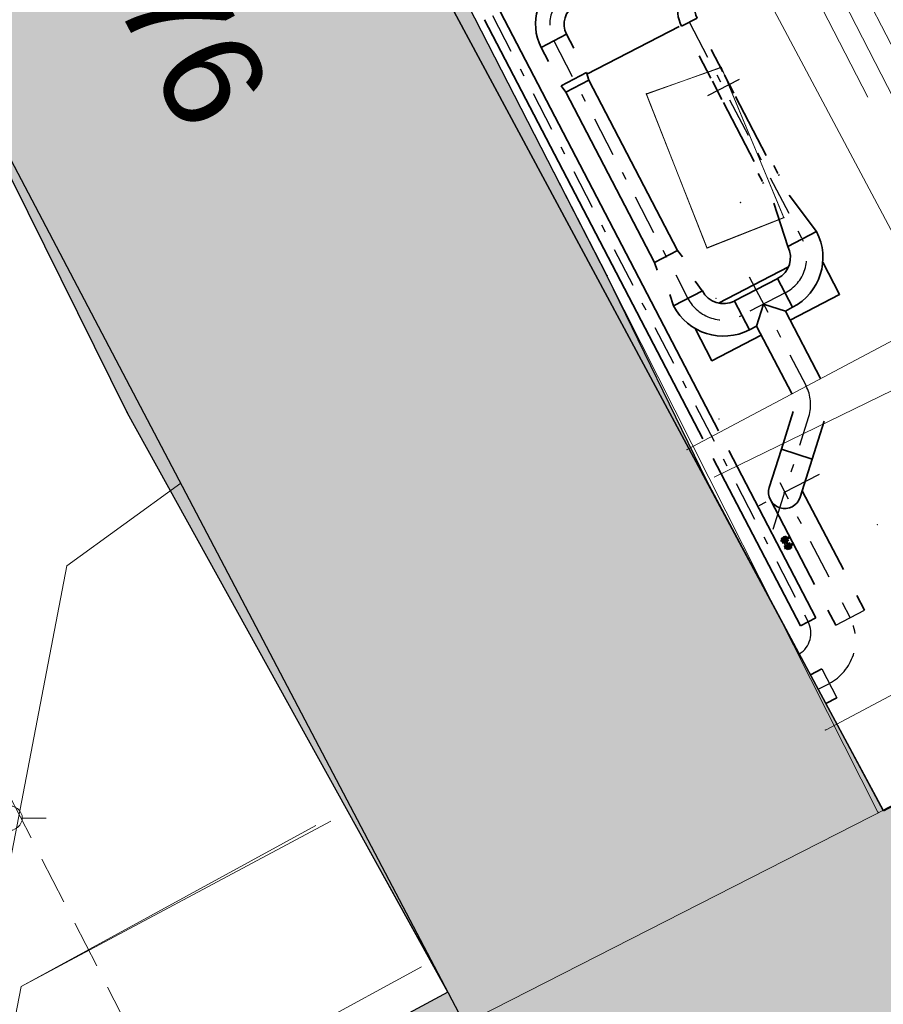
# Model space of a CAD drawing. Header units: metres. Extents: x -535942 to -530626, y -1087729 to -1086275.
# Tile 98 of 247: x -534233 to -534222, y -1086934 to -1086922. Entities that reach past the tile are written whole.
import ezdxf

# ---------------------------------------------------------------- set-up
doc = ezdxf.new("R2010")
doc.units = ezdxf.units.M
for name, pattern in [('( Dashed )', [0.75, 0.5, -0.25]), ('C_2', [0.9, 0.6, -0.3]), ('DASHDOT', [1, 0.5, -0.25, 0, -0.25]), ('ČÁRKOVANÁ', [0.75, 0.5, -0.25])]:
    doc.linetypes.add(name, pattern=pattern)
for name, color, linetype, lineweight in [('001_AG_SS kanal_déšť_ZRUŠENÍ', 6, 'G_POTR_626_PN', 13), ('001_CHLADICI_VODA_NOVA', 1, 'HP_02_921CHVV', 60), ('001_KANAL TRASA', 10, 'KANVPOVO', 80), ('AG voda chladící přívod', 120, 'HP_02_920CHVP', 13), ('AG_SS kanal_déšť', 251, 'G_POTR_626_PN', 13), ('AG_SS osvětlení', 251, 'HP_04_VO', 13), ('AG_SS voda uzitkova', 251, 'G_POTR_617_PN', 13), ('AG_ZOV text 35 tucne', 90, 'Continuous', 70), ('PROSPECT_nosný systém', 130, 'Continuous', 35), ('PROSPECT_technologie - nová', 150, 'Continuous', 35)]:
    doc.layers.add(name, color=color, linetype=linetype, lineweight=lineweight)
for name, color, linetype in [('18', 7, 'Continuous'), ('2', 7, 'Continuous'), ('25', 7, 'Continuous'), ('6', 7, 'Continuous'), ('_blok katastr', 7, 'Continuous'), ('_blok SS sítě', 7, 'Continuous'), ('_blok zaměření - nové', 7, 'Continuous'), ('_externi reference', 7, 'Continuous'), ('AG_srafy SS budovy', 252, 'Continuous'), ('PROSPECT_osa', 8, 'DASHDOT'), ('Prospect_technologie nová', 150, 'Continuous')]:
    doc.layers.add(name, color=color, linetype=linetype)
doc.layers.add('AG revizni oblacek', color=111, linetype='Continuous', plot=False)
doc.layers.add('AG_revizni oblacek', color=111, linetype='Continuous', plot=False)
doc.layers.add('AG_Demolice', color=7, linetype='Continuous', lineweight=25, true_color=0xff8000)
doc.layers.add('BT_hranice_budov', color=7, linetype='Continuous', lineweight=30, true_color=0x007f00)
doc.layers.add('BT_hranice_parcel', color=7, linetype='Continuous', true_color=0x007f00)
doc.layers.add('BT_text_parcel', color=7, linetype='Continuous', true_color=0x007f00)
doc.styles.add('BT_text_mapy_m', font='arial.ttf', dxfattribs={"height": 5})
doc.styles.add('PM-Poznámka', font='ARIALN.TTF', dxfattribs={"width": 0.8})
doc.styles.add('ROMANS', font='romans')
doc.styles.get("Standard").update_dxf_attribs({"font": 'ARIALN.TTF'})
doc.linetypes.add('G_POTR_617_PN', pattern='A,0.5,-1,2,-6.5,[1,hpfmlin.shx,S=1,R=0,X=0,Y=0],-6.5,2,-1,0.5', length=20)
doc.linetypes.add('G_POTR_626_PN', pattern='A,0.5,-1,2,-6.5,[8,hpfmlin.shx,S=1,R=0,X=0,Y=0],-6.5,2,-1,0.5', length=20)
doc.linetypes.add('HP_02_920CHVP', pattern='A,0.5,-1.2,-6.5,[3,hpfmlin.shx,S=1,R=0,X=0,Y=0],-0.8,["CHVP",Standard,S=1.7,R=0,X=3,Y=-0.8],-9,2,-1,0.5', length=21.5)
doc.linetypes.add('HP_02_921CHVV', pattern='A,0.5,-1.2,-6.5,[3,hpfmlin.shx,S=1,R=0,X=0,Y=0],-0.8,["CHVV",Standard,S=1.7,R=0,X=3,Y=-0.8],-9,2,-1,0.5', length=21.5)
doc.linetypes.add('HP_04_VO', pattern='A,0.5,-1,2,-5,[28,hpfmlin.shx,S=1,R=0,X=0,Y=0],-0.8,["VO",ROMANS,S=1.7,R=0,X=2.75,Y=-0.8],-7,2,-1,0.5', length=19.8)
doc.linetypes.add('KANVPOVO', pattern='A,7,-6.5,[10,gplt.shx,S=1,R=0,X=0,Y=0],-6.5', length=20)
doc.dimstyles.new('RP_Poznámkový', dxfattribs={"dimscale": 0, "dimtxt": 2, "dimasz": 2, "dimexe": 0, "dimexo": 5, "dimgap": 0.5, "dimtad": 1, "dimzin": 1, "dimtxsty": 'PM-Poznámka', "dimblk": 'ARCHTICK', "dimcen": 2.5, "dimclrd": 256, "dimclre": 256, "dimclrt": 256, "dimadec": 5, "dimazin": 0, "dimtm": 1e-09, "dimtfac": 1, "dimtmove": 1, "dimatfit": 3, "dimldrblk": 'CLOSEDBLANK', "dimfxl": 10, "dimfxlon": 1, "dimtfill": 1, "dimlwd": 13, "dimlwe": 13, "dimarcsym": 0})

# ---------------------------------------------------------------- blocks, each defined once
blk = doc.blocks.new('_KATASTR')
at = {"layer": 'BT_hranice_budov', "lineweight": -3}
blk.add_lwpolyline([(-534234.21, -1086921.17), (-534236.51, -1086922.38), (-534238.81, -1086918), (-534225.19, -1086911.04), (-534222.93, -1086915.47), (-534229.08, -1086918.61), (-534221.86, -1086932.06), (-534219.63, -1086930.88), (-534217.79, -1086934.36), (-534227.52, -1086939.5), (-534229.37, -1086935.98), (-534227.07, -1086934.77), (-534234.21, -1086921.17)], dxfattribs=at)
at = {"layer": 'BT_hranice_parcel', "lineweight": -3}
for points in [[(-534221.86, -1086932.06), (-534229.08, -1086918.61)], [(-534221.86, -1086932.06), (-534219.63, -1086930.88), (-534217.79, -1086934.36), (-534227.52, -1086939.5), (-534229.37, -1086935.98), (-534227.07, -1086934.77), (-534234.21, -1086921.17)]]:
    blk.add_lwpolyline(points, dxfattribs=at)
at = {"layer": 'BT_text_parcel', "lineweight": -3, "style": 'BT_text_mapy_m'}
blk.add_text('2176', height=1.25, rotation=297.7, dxfattribs=at).set_placement((-534232.383, -1086920.203))
blk = doc.blocks.new('kanalizace SS')
at = {"layer": 'AG_SS kanal_déšť', "ltscale": 0.7}
blk.add_line((-534227.629, -1086934.022), (-534231.987, -1086936.385), dxfattribs=at)
blk = doc.blocks.new('ss prumyslová voda')
at = {"layer": 'AG voda chladící přívod', "color": 251, "lineweight": 13}
for points in [[(-534230.64, -1086927.97), (-534232.063, -1086929.003), (-534236.013, -1086949.563), (-534242.856, -1086961.561), (-534375.22, -1087030.798), (-534383.662, -1087027.603), (-534385.089, -1087027.887)], [(-534228.765, -1086932.2), (-534232.636, -1086934.267), (-534235.391, -1086949.063), (-534242.83, -1086962.464), (-534375.663, -1087031.85), (-534381.875, -1087048.253), (-534417.469, -1087065.847), (-534522.394, -1087094.497), (-534567.191, -1087105.996), (-534637.656, -1087123.005), (-534637.706, -1087136.313), (-534642.249, -1087137.58), (-534646.477, -1087121.058)]]:
    blk.add_lwpolyline(points, dxfattribs=at)
at = {"layer": 'AG_SS voda uzitkova', "ltscale": 0.7}
blk.add_line((-534232.636, -1086934.267), (-534228.952, -1086932.255), dxfattribs=at)
blk.add_line((-534232.636, -1086934.267), (-534228.952, -1086932.255), dxfattribs=at)
blk = doc.blocks.new('ss_vo')
at = {"layer": 'AG_SS osvětlení', "ltscale": 0.7}
blk.add_line((-534218.58241, -1086925.27187), (-534223.97291, -1086927.89524), dxfattribs=at)
blk = doc.blocks.new('Z20')
at = {"color": 0, "lineweight": -2}
for p, q in [((-0.09, 0.12), (-0.03, 0.15)), ((-0.03, 0.15), (0.03, 0.15)), ((0.03, 0.15), (0.09, 0.12)), ((-0.45, 0), (-0.15, 0)), ((-0.15, 0.03), (-0.12, 0.09)), ((-0.15, -0.03), (-0.15, 0.03)), ((-0.12, 0.09), (-0.09, 0.12)), ((0.09, 0.12), (0.12, 0.09)), ((0.12, 0.09), (0.15, 0.03)), ((0.15, 0.03), (0.15, -0.03)), ((0.15, 0), (0.45, 0)), ((-0.12, -0.09), (-0.15, -0.03)), ((-0.09, -0.12), (-0.12, -0.09)), ((-0.03, -0.15), (-0.09, -0.12)), ((0.09, -0.12), (0.03, -0.15)), ((0.12, -0.09), (0.09, -0.12)), ((0.15, -0.03), (0.12, -0.09)), ((0.03, -0.15), (-0.03, -0.15))]:
    blk.add_line(p, q, dxfattribs=at)
blk = doc.blocks.new('doměř')
at = {"layer": '18', "color": 252, "linetype": 'Continuous', "lineweight": 13}
for p in [(-534223.883, -1086922.767), (-534224.816, -1086923.104), (-534223.642, -1086924.459), (-534223.102, -1086924.646), (-534224.062, -1086925.028), (-534225.307, -1086925.375), (-534223.95, -1086925.66), (-534231.308, -1086927.086), (-534223.91, -1086927.17), (-534224.31, -1086927.55), (-534221.93, -1086928.49), (-534222.58, -1086931.06), (-534221.92, -1086932.09), (-534227.304, -1086934.34)]:
    blk.add_point(p, dxfattribs=at)
at = {"layer": '2', "color": 252, "linetype": 'Continuous', "lineweight": 13}
for p, q in [((-534227.208, -1086921.672), (-534225.307, -1086925.375)), ((-534231.308, -1086927.086), (-534233.588, -1086922.494)), ((-534224.816, -1086923.104), (-534223.883, -1086922.767)), ((-534223.883, -1086922.767), (-534223.102, -1086924.646)), ((-534224.062, -1086925.028), (-534224.816, -1086923.104)), ((-534224.062, -1086925.028), (-534223.102, -1086924.646)), ((-534225.31, -1086925.38), (-534221.921, -1086932.094)), ((-534224.31, -1086927.55), (-534221.41, -1086926.01)), ((-534231.308, -1086927.086), (-534227.304, -1086934.34)), ((-534220.51, -1086929.96), (-534222.58, -1086931.06)), ((-534219.64, -1086930.93), (-534229.4, -1086935.91)), ((-534227.304, -1086934.34), (-534227.794, -1086934.601))]:
    blk.add_line(p, q, dxfattribs=at)
blk = doc.blocks.new('Zaměření - zekan')
at = {"layer": 'AG_srafy SS budovy', "transparency": 33554602}
h = blk.add_hatch(color=256, dxfattribs=at)
h.dxf.hatch_style = 1
h.paths.add_polyline_path([(-534453.325, -1086966.969), (-534443.64, -1086964.47), (-534440.42, -1086963.61), (-534440.62, -1086962.77), (-534438.161, -1086962.135), (-534435.9, -1086961.56), (-534432.06, -1086960.58), (-534428.7, -1086959.69), (-534425.4, -1086958.85), (-534423.57, -1086958.39), (-534414.04, -1086955.97), (-534414.64, -1086953.75), (-534414.91, -1086952.73), (-534415.05, -1086952.24), (-534415.31, -1086951.23), (-534416.63, -1086946.34), (-534428.91, -1086949.44), (-534437.35, -1086951.61), (-534443.56, -1086953.24), (-534443.06, -1086955.13), (-534448.34, -1086956.52), (-534449.54, -1086956.83), (-534450.23, -1086957.02), (-534451.64, -1086957.39), (-534454.12, -1086958.04), (-534454.72, -1086958.19), (-534455.72, -1086958.46), (-534455.285, -1086960.065), (-534454.35, -1086963.34), (-534454.176, -1086963.958), (-534454.137, -1086964.098), (-534454.061, -1086964.37)])
h.paths.add_polyline_path([(-534449.11, -1086987.51), (-534445.794, -1086986.657), (-534443.94, -1086986.148), (-534443.968, -1086986.042), (-534442.31, -1086985.609), (-534441.179, -1086985.314), (-534431.78, -1086982.86), (-534426.34, -1086981.45), (-534426.27, -1086981.61), (-534423.234, -1086980.828), (-534421.037, -1086980.226), (-534414.29, -1086978.5), (-534410.17, -1086977.42), (-534409.67, -1086979.54), (-534407.98, -1086979.1), (-534405.71, -1086987.99), (-534405.64, -1086987.96), (-534405.57, -1086988.16), (-534405.509, -1086988.144), (-534404.631, -1086991.451), (-534404.368, -1086992.439), (-534403.734, -1086994.828), (-534403.627, -1086995.219), (-534399.381, -1086994.059), (-534393.93, -1086992.57), (-534392.974, -1086996.329), (-534392.378, -1086998.675), (-534391.96, -1087000.32), (-534391.274, -1087003.026), (-534389.51, -1087009.99), (-534387.84, -1087016.44), (-534385.756, -1087024.283), (-534384.58, -1087028.84), (-534384.22, -1087030.49), (-534394.01, -1087033.1), (-534393.06, -1087036.8), (-534392.78, -1087038.03)])
h.paths.add_polyline_path([(-534376.66, -1086982.86), (-534371.91, -1086992.08), (-534367.61, -1087000.29), (-534367.52, -1087000.44), (-534366.9, -1087001.62), (-534367.54, -1087001.98), (-534367.737, -1087002.086), (-534371.55, -1087004.13), (-534370.982, -1087005.221), (-534369.18, -1087008.63), (-534362.31, -1087021.78), (-534361.701, -1087022.93), (-534357.45, -1087020.68), (-534357.97, -1087019.22), (-534358.37, -1087018.01), (-534358.76, -1087016.83), (-534358.99, -1087016.22), (-534359.29, -1087015.33), (-534353.16, -1087012.14), (-534339.04, -1087004.84), (-534326.38, -1086998.22), (-534319.16, -1086994.47), (-534316.78, -1086998.99), (-534313.36, -1086997.22), (-534311.16, -1086996.07), (-534306.79, -1086993.79), (-534304.55, -1086992.63), (-534299.59, -1086990.04), (-534302, -1086985.39), (-534295.73, -1086982.11), (-534295.21, -1086982.98), (-534290.74, -1086980.63), (-534289.54, -1086982.76), (-534285.689, -1086980.559), (-534286.82, -1086978.58), (-534284.28, -1086977.22), (-534283.235, -1086976.681), (-534281.191, -1086975.648), (-534277.969, -1086973.961), (-534276.84, -1086973.37), (-534273.85, -1086971.79), (-534272.96, -1086971.31), (-534269.71, -1086969.61), (-534269.14, -1086969.31), (-534256.54, -1086962.76), (-534254.34, -1086961.61), (-534242.72, -1086955.58), (-534242.78, -1086955.43), (-534237.35, -1086952.6), (-534235.21, -1086949.4), (-534239.44, -1086941.34), (-534243.24, -1086941.25), (-534248.7, -1086944.11), (-534250.27, -1086941.13), (-534250.442, -1086940.78), (-534251.11, -1086939.54), (-534251.404, -1086938.86), (-534251.692, -1086938.244), (-534253.292, -1086935.242), (-534253.68, -1086934.506), (-534255.34, -1086931.42), (-534255.99, -1086930.13), (-534256.1, -1086929.92), (-534258.1, -1086926.1), (-534260.25, -1086921.97), (-534262.07, -1086922.92), (-534262.15, -1086922.98), (-534266.77, -1086925.44), (-534269.601, -1086926.909), (-534276.25, -1086930.36), (-534283.82, -1086934.31), (-534286.48, -1086935.71), (-534290.01, -1086937.545), (-534293.027, -1086939.097), (-534298.265, -1086941.82), (-534312.71, -1086949.33), (-534312.609, -1086949.519), (-534323.27, -1086955.1), (-534323.4, -1086955.17), (-534326.4, -1086956.7), (-534326.563, -1086956.785), (-534333.51, -1086960.401), (-534334.43, -1086960.88), (-534340.99, -1086964.26), (-534348.06, -1086967.99), (-534354.88, -1086971.555), (-534355.52, -1086971.89), (-534363.33, -1086975.94), (-534365.497, -1086977.064), (-534366.701, -1086977.688), (-534369.792, -1086979.291), (-534372.79, -1086980.846), (-534373.898, -1086981.423)])
h.paths.add_polyline_path([(-534225.31, -1086925.38), (-534227.21, -1086921.67), (-534228.94, -1086918.39), (-534222.95, -1086915.33), (-534223.49, -1086914.23), (-534224.055, -1086913.14), (-534224.584, -1086912.119), (-534225.22, -1086910.92), (-534225.33, -1086910.97), (-534229.4, -1086913.05), (-534232.81, -1086914.82), (-534233.83, -1086915.32), (-534235.03, -1086915.94), (-534238.81, -1086917.9), (-534236.52, -1086922.26), (-534234.28, -1086921.14), (-534233.59, -1086922.49), (-534231.31, -1086927.09), (-534227.3, -1086934.34), (-534227.79, -1086934.6), (-534227.68, -1086935.04), (-534229.402, -1086935.906), (-534227.63, -1086939.43), (-534226.47, -1086938.84), (-534217.79, -1086934.36), (-534219.631, -1086930.881), (-534221.853, -1086932.073), (-534224.064, -1086927.94)])
h.paths.add_polyline_path([(-534218.17, -1086907.24), (-534217.95, -1086907.68), (-534217.87, -1086907.62), (-534216.61, -1086910.03), (-534216.54, -1086910.155), (-534215.04, -1086913.13), (-534214.84, -1086913.49), (-534214.58, -1086913.36), (-534211.872, -1086911.912), (-534205.614, -1086908.665), (-534200.059, -1086905.833), (-534197.021, -1086904.268), (-534200.25, -1086898), (-534206.136, -1086901.043), (-534211.994, -1086904.075)])
h.paths.add_polyline_path([(-534204.81, -1086909.35), (-534204.26, -1086910.42), (-534206.72, -1086911.82), (-534204.65, -1086915.78), (-534198.56, -1086912.7), (-534200.8, -1086908.63), (-534203.55, -1086910.02), (-534204.07, -1086908.98)])
h.paths.add_polyline_path([(-534195.75, -1086896.47), (-534199.09, -1086898.18), (-534196.17, -1086903.85), (-534195.872, -1086903.697), (-534194.67, -1086903.07), (-534192.88, -1086902.14), (-534194.66, -1086898.61), (-534195.18, -1086897.6)])
h.paths.add_polyline_path([(-534084.41, -1086796.39), (-534085.46, -1086796.99), (-534086.03, -1086797.3), (-534089.99, -1086799.53), (-534091.27, -1086800.26), (-534090.926, -1086800.878), (-534105.36, -1086808.92), (-534099.72, -1086818.96), (-534099.63, -1086819.17), (-534085.25, -1086811.1), (-534085.18, -1086811.21), (-534081.15, -1086808.94), (-534081.954, -1086801.31), (-534084.05, -1086801.531), (-534080.645, -1086800.125), (-534082.403, -1086800.125)])
edge = h.paths.add_edge_path()
edge.add_arc((-534100.213, -1086794.682), 2.831, 0, 360)
h.paths.add_polyline_path([(-534099.94, -1086778.89), (-534103.97, -1086781.3), (-534100.2, -1086787.73), (-534099.26, -1086789.35), (-534095.15, -1086786.92)])
h.paths.add_polyline_path([(-534107.32, -1086754.82), (-534114.77, -1086759.06), (-534107.17, -1086772.4), (-534104.69, -1086771), (-534100.77, -1086768.78), (-534099.767, -1086768.215)])
h.paths.add_polyline_path([(-534117.45, -1086774.96), (-534116.11, -1086777.42), (-534114.41, -1086776.46), (-534113.26, -1086775.8), (-534111.02, -1086774.53), (-534109.715, -1086773.79), (-534109.3, -1086773.55), (-534110.665, -1086771.131)])
at = {"layer": '18', "color": 252, "lineweight": 15}
for p in [(-534223.88, -1086922.77), (-534224.82, -1086923.1), (-534223.64, -1086924.46), (-534223.1, -1086924.65), (-534224.06, -1086925.03), (-534225.31, -1086925.38), (-534231.31, -1086927.09), (-534227.3, -1086934.34)]:
    blk.add_point(p, dxfattribs=at)
at = {"layer": '2', "color": 251, "lineweight": 15}
for p, q in [((-534227.21, -1086921.67), (-534225.31, -1086925.38)), ((-534231.31, -1086927.09), (-534233.59, -1086922.49)), ((-534224.82, -1086923.1), (-534223.88, -1086922.77)), ((-534223.88, -1086922.77), (-534223.1, -1086924.65)), ((-534224.06, -1086925.03), (-534224.82, -1086923.1)), ((-534224.06, -1086925.03), (-534223.1, -1086924.65)), ((-534231.31, -1086927.09), (-534227.3, -1086934.34)), ((-534227.3, -1086934.34), (-534227.79, -1086934.6))]:
    blk.add_line(p, q, dxfattribs=at)
at = {"layer": '25', "color": 252, "linetype": 'C_2', "lineweight": 15}
blk.add_line((-534231.28, -1086934.81), (-534234.23, -1086929.05), dxfattribs=at)
at = {"layer": 'AG revizni oblacek'}
for points in [[(-534233.59, -1086922.49), (-534231.31, -1086927.09), (-534227.3, -1086934.34), (-534227.79, -1086934.6)], [(-534226.47, -1086938.84), (-534217.79, -1086934.36), (-534219.631, -1086930.881), (-534221.853, -1086932.073), (-534224.064, -1086927.94), (-534225.31, -1086925.38), (-534227.21, -1086921.67), (-534228.94, -1086918.39), (-534222.95, -1086915.33), (-534223.49, -1086914.23), (-534224.055, -1086913.14), (-534224.584, -1086912.119), (-534225.22, -1086910.92), (-534225.33, -1086910.97), (-534229.4, -1086913.05), (-534232.81, -1086914.82)]]:
    blk.add_lwpolyline(points, dxfattribs=at)
at = {"layer": '6', "color": 252, "lineweight": 15}
blk.add_blockref('Z20', (-534232.77, -1086932.16), dxfattribs=at)
at = {"layer": '_blok zaměření - nové', "lineweight": -3}
blk.add_blockref('doměř', (0, 0), dxfattribs=at)
blk = doc.blocks.new('_ARCHTICK')
at = {"color": 0, "linetype": 'ByBlock', "const_width": 0.15}
blk.add_lwpolyline([(-0.5, -0.5), (0.5, 0.5)], dxfattribs=at)
blk = doc.blocks.new('*D80')
at = {"layer": 'AG_revizni oblacek', "linetype": 'Continuous', "lineweight": 13, "transparency": 16777216}
blk.add_arc((-534367.33, -1086974.04), 37.062, 0, 27.5135, dxfattribs=at)
at = {"layer": 'Defpoints', "color": 0, "transparency": 16777216}
for p in [(-534209.374, -1086891.766), (-534367.33, -1086974.04), (-534367.33, -1086974.04), (-534334.536, -1086974.04)]:
    blk.add_point(p, dxfattribs=at)
at = {"layer": 'AG_revizni oblacek', "lineweight": 13, "transparency": 16777216, "xscale": 2, "yscale": 2, "zscale": 2}
for p, rotation in [((-534334.46, -1086956.919), 117.5134533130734), ((-534330.268, -1086974.04), 270.0000000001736)]:
    blk.add_blockref('_ARCHTICK', p, dxfattribs=dict(at, rotation=rotation))
at = {"layer": 'AG_revizni oblacek', "lineweight": -3, "transparency": 16777216, "insert": (-534329.678, -1086964.822), "char_height": 2, "attachment_point": 5, "rotation": 283.7567, "style": 'PM-Poznámka', "bg_fill": 3, "box_fill_scale": 1.1, "bg_fill_color": 256, "bg_fill_true_color": 13158600, "bg_fill_transparency": 0}
blk.add_mtext('27,51345°', dxfattribs=at)
at = {"layer": 'Defpoints', "color": 0, "transparency": 16777216}
blk.add_point((-534330.742, -1086968.133), dxfattribs=at)
blk = doc.blocks.new('_ClosedBlank')
at = {"color": 0, "linetype": 'ByBlock', "lineweight": -2}
for p, q in [((-1, 0.1667), (0, 0)), ((-1, 0.1667), (-1, -0.1667)), ((0, 0), (-1, -0.1667))]:
    blk.add_line(p, q, dxfattribs=at)
blk = doc.blocks.new('*U145')
for p, q in [((-203, 0), (-203, -500)), ((203, -500), (203, 0)), ((-203, -500), (203, -500))]:
    blk.add_line(p, q)
blk.add_arc((0, 0), 203, 0, 180)
blk = doc.blocks.new('*U153')
for p, q in [((450, -178), (450, 178)), ((-178, -450), (178, -450))]:
    blk.add_line(p, q)
for radius in [628, 272]:
    blk.add_arc((450, -450), radius, 90, 180)
blk = doc.blocks.new('*U154')
for p, q in [((500, 203), (500, -203)), ((203, -500), (-203, -500))]:
    blk.add_line(p, q)
for radius in [703, 297]:
    blk.add_arc((500, -500), radius, 90, 180)
blk = doc.blocks.new('*U150')
for p, q in [((305, -109.55), (305, 109.55)), ((-109.55, -305), (109.55, -305))]:
    blk.add_line(p, q)
for radius in [414.55, 195.45]:
    blk.add_arc((305, -305), radius, 90, 180)
blk = doc.blocks.new('*U151')
for p, q in [((500, 203), (500, -203)), ((203, -500), (-203, -500))]:
    blk.add_line(p, q)
for radius in [703, 297]:
    blk.add_arc((500, -500), radius, 90, 180)
blk = doc.blocks.new('A$C881cb249')
at = {"layer": 'PROSPECT_nosný systém'}
for points in [[(-7.179, 6.487), (-8.334, 5.891)], [(-6.688, 3.027), (-5.813, 3.483)], [(-5.386, 3.542), (-5.175, 3.138), (-5.794, 2.816)], [(-6.154, 2.629), (-6.772, 2.307), (-6.982, 2.711)]]:
    blk.add_lwpolyline(points, dxfattribs=at)
at = {"layer": 'PROSPECT_osa'}
for p, q in [((-9.515, 6.625), (-5.568, -0.959)), ((-7.057, 6.549), (-5.643, 3.831)), ((-8.747, 6.308), (-7.071, 3.087)), ((-6.43, 5.827), (-6.826, 5.621)), ((-6.304, 3.358), (-5.594, 1.992)), ((-5.855, 3.156), (-6.397, 2.875)), ((-6.005, 0.202), (-5.56, 1.611)), ((-5.431, 0.885), (-6.288, 0.439)), ((-5.307, -0.399), (-5.92, 0.779)), ((-5.043, -0.906), (-5.14, -0.72)), ((-5.443, -1.801), (-5.303, -1.728))]:
    blk.add_line(p, q, dxfattribs=at)
for centre, radius, start, end in [((-8.348, 6.516), 0.45, 117.4951, 207.4956), ((-6.086, 3.6), 0.5, 297.4946, 27.4951), ((-6.627, 3.318), 0.5, 207.4951, 297.4956), ((-6.037, 1.762), 0.5, 342.4951, 27.4951), ((-5.839, -1.1), 0.305, 301.748, 27.4956), ((-5.585, -1.187), 0.61, 297.4951, 27.4956)]:
    blk.add_arc(centre, radius, start, end, dxfattribs=at)
at = {"layer": 'PROSPECT_technologie - nová'}
for p, q in [((-9.418, 6.675), (-6.689, 1.432)), ((-6.883, 1.331), (-9.612, 6.574)), ((-8.499, 6.216), (-8.589, 6.391)), ((-8.814, 6.051), (-8.905, 6.226)), ((-6.781, 6.201), (-6.636, 5.92)), ((-6.931, 6.123), (-6.785, 5.843)), ((-8.656, 5.748), (-8.341, 5.912)), ((-8.341, 5.912), (-8.309, 5.816)), ((-8.309, 5.816), (-8.596, 5.667)), ((-7.201, 3.687), (-8.309, 5.816)), ((-6.646, 5.577), (-6.764, 5.804)), ((-6.497, 5.654), (-6.615, 5.881)), ((-8.656, 5.748), (-8.596, 5.667)), ((-7.488, 3.538), (-8.596, 5.667)), ((-6.092, 4.875), (-6.477, 5.615)), ((-6.241, 4.798), (-6.626, 5.538)), ((-5.999, 4.752), (-5.946, 4.65)), ((-6.193, 4.651), (-6.14, 4.549)), ((-5.939, 4.638), (-5.932, 4.625)), ((-6.134, 4.537), (-6.127, 4.523)), ((-5.463, 3.924), (-5.804, 4.378)), ((-5.823, 3.737), (-5.998, 4.277)), ((-7.488, 3.538), (-7.201, 3.687)), ((-7.14, 3.606), (-7.201, 3.687)), ((-7.456, 3.442), (-7.488, 3.538)), ((-6.49, 3.055), (-5.949, 3.336)), ((-6.891, 3.181), (-6.982, 3.302)), ((-7.251, 2.994), (-7.298, 3.138)), ((-6.212, 2.742), (-6.126, 3.015)), ((-6.126, 3.015), (-5.852, 2.929)), ((-5.852, 2.929), (-5.762, 2.976)), ((-5.852, 2.929), (-5.414, 2.086)), ((-6.303, 2.695), (-6.212, 2.742)), ((-6.212, 2.742), (-5.774, 1.899)), ((-5.903, 1.2), (-5.754, 1.672)), ((-5.516, 1.078), (-5.367, 1.55)), ((-6.561, 1.185), (-5.471, -0.908)), ((-5.665, -1.009), (-6.755, 1.084)), ((-5.127, -0.305), (-5.641, 0.681)), ((-5.487, -0.493), (-6.04, 0.569)), ((-5.912, 0.05), (-5.898, 0.058)), ((-5.878, 0.095), (-5.901, 0.082)), ((-5.901, 0.081), (-5.878, 0.094)), ((-5.901, 0.082), (-5.901, 0.081)), ((-5.898, 0.058), (-5.901, 0.082)), ((-5.901, 0.081), (-5.896, 0.072)), ((-5.899, 0.069), (-5.901, 0.081)), ((-5.899, 0.069), (-5.896, 0.072)), ((-5.898, 0.058), (-5.899, 0.069)), ((-5.886, 0.044), (-5.899, 0.037)), ((-5.898, 0.058), (-5.892, 0.063)), ((-5.898, 0.058), (-5.898, 0.056)), ((-5.896, 0.072), (-5.874, 0.083)), ((-5.896, 0.072), (-5.892, 0.063)), ((-5.885, 0.039), (-5.896, 0.033)), ((-5.892, 0.063), (-5.871, 0.074)), ((-5.892, 0.063), (-5.888, 0.057)), ((-5.871, 0.038), (-5.892, 0.027)), ((-5.888, 0.056), (-5.868, 0.067)), ((-5.888, 0.056), (-5.887, 0.054)), ((-5.887, 0.054), (-5.865, 0.066)), ((-5.887, 0.054), (-5.886, 0.052)), ((-5.886, 0.044), (-5.887, 0.054)), ((-5.886, 0.052), (-5.864, 0.064)), ((-5.886, 0.052), (-5.882, 0.046)), ((-5.886, 0.044), (-5.886, 0.052)), ((-5.885, 0.038), (-5.886, 0.044)), ((-5.885, 0.039), (-5.885, 0.038)), ((-5.885, 0.038), (-5.883, 0.037)), ((-5.883, 0.037), (-5.882, 0.04)), ((-5.883, 0.037), (-5.877, 0.035)), ((-5.882, 0.046), (-5.86, 0.058)), ((-5.882, 0.046), (-5.88, 0.041)), ((-5.882, 0.04), (-5.882, 0.046)), ((-5.882, 0.04), (-5.88, 0.041)), ((-5.88, 0.101), (-5.874, 0.105)), ((-5.878, 0.095), (-5.88, 0.101)), ((-5.88, 0.101), (-5.869, 0.079)), ((-5.88, 0.041), (-5.857, 0.053)), ((-5.88, 0.041), (-5.877, 0.035)), ((-5.878, 0.094), (-5.878, 0.095)), ((-5.871, 0.038), (-5.877, 0.035)), ((-5.874, 0.106), (-5.867, 0.109)), ((-5.874, 0.106), (-5.863, 0.084)), ((-5.862, 0.083), (-5.874, 0.105)), ((-5.871, 0.074), (-5.874, 0.083)), ((-5.85, -0.002), (-5.871, 0.038)), ((-5.869, 0.079), (-5.862, 0.083)), ((-5.869, 0.079), (-5.859, 0.061)), ((-5.865, 0.066), (-5.869, 0.079)), ((-5.868, 0.067), (-5.868, 0.067)), ((-5.867, 0.109), (-5.864, 0.105)), ((-5.855, 0.087), (-5.867, 0.109)), ((-5.865, 0.066), (-5.865, 0.066)), ((-5.864, 0.105), (-5.847, 0.113)), ((-5.86, 0.059), (-5.864, 0.064)), ((-5.863, 0.084), (-5.855, 0.087)), ((-5.863, 0.084), (-5.853, 0.066)), ((-5.853, 0.064), (-5.862, 0.083)), ((-5.86, 0.059), (-5.859, 0.061)), ((-5.86, 0.058), (-5.86, 0.059)), ((-5.859, 0.061), (-5.853, 0.064)), ((-5.859, 0.061), (-5.823, -0.008)), ((-5.841, 0.101), (-5.856, 0.094)), ((-5.856, 0.094), (-5.847, 0.082)), ((-5.846, 0.069), (-5.855, 0.087)), ((-5.849, 0.079), (-5.855, 0.087)), ((-5.853, 0.066), (-5.846, 0.069)), ((-5.853, 0.066), (-5.816, -0.006)), ((-5.817, -0.005), (-5.853, 0.064)), ((-5.849, 0.079), (-5.834, 0.086)), ((-5.841, 0.101), (-5.847, 0.113)), ((-5.847, 0.082), (-5.847, 0.081)), ((-5.809, -0.002), (-5.846, 0.069)), ((-5.844, 0.069), (-5.846, 0.069)), ((-5.844, 0.069), (-5.843, 0.067)), ((-5.843, 0.067), (-5.843, 0.066)), ((-5.841, 0.067), (-5.843, 0.066)), ((-5.843, 0.067), (-5.841, 0.067)), ((-5.834, 0.088), (-5.841, 0.101)), ((-5.834, 0.088), (-5.841, 0.085)), ((-5.841, 0.085), (-5.838, 0.085)), ((-5.841, 0.042), (-5.841, 0.042)), ((-5.826, 0.072), (-5.839, 0.065)), ((-5.837, 0.092), (-5.801, 0.11)), ((-5.826, 0.072), (-5.834, 0.086)), ((-5.828, 0.017), (-5.828, 0.017)), ((-5.815, 0.052), (-5.826, 0.072)), ((-5.796, 0.095), (-5.824, 0.081)), ((-5.808, 0.003), (-5.809, 0.002)), ((-5.809, 0.002), (-5.808, 0.003)), ((-5.808, -0.001), (-5.809, 0.002)), ((-5.809, 0.002), (-5.809, 0.002)), ((-5.795, 0.012), (-5.808, 0.006)), ((-5.806, 0.033), (-5.795, 0.012)), ((-5.795, 0.012), (-5.788, -0.002)), ((-5.759, 0.024), (-5.786, 0.009)), ((-5.75, 0.011), (-5.785, -0.008)), ((-5.856, -0.009), (-5.869, -0.016)), ((-5.856, -0.016), (-5.867, -0.022)), ((-5.852, -0.02), (-5.866, -0.027)), ((-5.848, -0.038), (-5.862, -0.045)), ((-5.849, -0.005), (-5.856, -0.009)), ((-5.856, -0.014), (-5.854, -0.008)), ((-5.856, -0.016), (-5.856, -0.014)), ((-5.856, -0.014), (-5.853, -0.015)), ((-5.856, -0.016), (-5.856, -0.016)), ((-5.856, -0.016), (-5.852, -0.02)), ((-5.849, -0.005), (-5.854, -0.008)), ((-5.851, -0.014), (-5.854, -0.008)), ((-5.853, -0.015), (-5.851, -0.014)), ((-5.853, -0.015), (-5.849, -0.018)), ((-5.852, -0.02), (-5.846, -0.024)), ((-5.852, -0.02), (-5.845, -0.027)), ((-5.851, -0.014), (-5.828, -0.002)), ((-5.849, -0.018), (-5.851, -0.014)), ((-5.849, -0.005), (-5.85, -0.002)), ((-5.849, -0.018), (-5.826, -0.007)), ((-5.846, -0.024), (-5.849, -0.018)), ((-5.848, -0.038), (-5.849, -0.037)), ((-5.848, -0.038), (-5.84, -0.036)), ((-5.848, -0.038), (-5.84, -0.046)), ((-5.848, -0.038), (-5.83, -0.055)), ((-5.846, -0.024), (-5.823, -0.013)), ((-5.845, -0.027), (-5.846, -0.024)), ((-5.845, -0.027), (-5.822, -0.016)), ((-5.844, -0.028), (-5.845, -0.027)), ((-5.844, -0.028), (-5.824, -0.019)), ((-5.84, -0.036), (-5.843, -0.03)), ((-5.84, -0.036), (-5.819, -0.025)), ((-5.835, -0.045), (-5.84, -0.036)), ((-5.84, -0.046), (-5.835, -0.045)), ((-5.84, -0.046), (-5.831, -0.054)), ((-5.835, -0.045), (-5.813, -0.033)), ((-5.831, -0.054), (-5.835, -0.045)), ((-5.831, -0.054), (-5.807, -0.042)), ((-5.83, -0.055), (-5.831, -0.054)), ((-5.806, -0.044), (-5.83, -0.055)), ((-5.826, -0.007), (-5.825, -0.008)), ((-5.825, -0.008), (-5.823, -0.008)), ((-5.825, -0.008), (-5.823, -0.013)), ((-5.824, -0.019), (-5.824, -0.019)), ((-5.823, -0.008), (-5.817, -0.005)), ((-5.814, -0.027), (-5.823, -0.008)), ((-5.822, -0.016), (-5.814, -0.027)), ((-5.822, -0.016), (-5.822, -0.016)), ((-5.819, -0.025), (-5.813, -0.033)), ((-5.817, -0.005), (-5.807, -0.024)), ((-5.816, -0.006), (-5.809, -0.002)), ((-5.806, -0.024), (-5.816, -0.006)), ((-5.814, -0.027), (-5.807, -0.024)), ((-5.802, -0.049), (-5.814, -0.027)), ((-5.808, -0.001), (-5.809, -0.002)), ((-5.809, -0.002), (-5.8, -0.02)), ((-5.807, -0.024), (-5.795, -0.046)), ((-5.807, -0.042), (-5.806, -0.044)), ((-5.806, -0.024), (-5.8, -0.02)), ((-5.795, -0.046), (-5.806, -0.024)), ((-5.802, -0.049), (-5.806, -0.044)), ((-5.803, -0.01), (-5.8, -0.02)), ((-5.788, -0.002), (-5.802, -0.011)), ((-5.795, -0.046), (-5.802, -0.049)), ((-5.799, -0.011), (-5.8, -0.009)), ((-5.8, -0.02), (-5.788, -0.042)), ((-5.795, -0.024), (-5.799, -0.011)), ((-5.78, -0.017), (-5.795, -0.024)), ((-5.788, -0.042), (-5.795, -0.046)), ((-5.793, -0.007), (-5.792, -0.004)), ((-5.787, -0.004), (-5.793, -0.007)), ((-5.774, -0.028), (-5.79, -0.038)), ((-5.79, -0.037), (-5.788, -0.042)), ((-5.787, -0.004), (-5.78, -0.017)), ((-5.78, -0.017), (-5.774, -0.028)), ((-4.863, -0.812), (-4.96, -0.627)), ((-5.224, -0.999), (-5.32, -0.814)), ((-5.665, -1.009), (-5.471, -0.908)), ((-5.539, -1.622), (-5.397, -1.548)), ((-5.348, -1.981), (-5.209, -1.908))]:
    blk.add_line(p, q, dxfattribs=at)
at = {"layer": 'Prospect_technologie nová'}
for p, q in [((-5.224, -0.999), (-4.863, -0.812)), ((-5.397, -1.548), (-5.209, -1.908))]:
    blk.add_line(p, q, dxfattribs=at)
at = {"layer": 'PROSPECT_technologie - nová', "yscale": 0.001, "zscale": 0.001}
for name, p, xscale, rotation in [('*U153', (-8.955, 6.708), -0.001, 117.495571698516), ('*U150', (-7.195, 6.814), -0.001, 117.495571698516), ('*U151', (-5.412, 3.387), 0.001, 207.4946082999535), ('*U154', (-6.84, 2.644), -0.0009999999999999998, 207.4955716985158), ('*U145', (-5.86, 0.662), -0.001, 162.4955716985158)]:
    blk.add_blockref(name, p, dxfattribs=dict(at, xscale=xscale, rotation=rotation))
blk = doc.blocks.new('voda chladící')
at = {"layer": '001_CHLADICI_VODA_NOVA', "color": 251, "linetype": 'ČÁRKOVANÁ', "lineweight": 13, "ltscale": 5}
for points in [[(-534222.692, -1086920.662), (-534220.727, -1086924.497)], [(-534223.19, -1086920.917), (-534221.144, -1086924.911)]]:
    blk.add_lwpolyline(points, dxfattribs=at)
at = {"layer": '001_CHLADICI_VODA_NOVA', "color": 251, "lineweight": 13}
blk.add_lwpolyline([(-534222.91, -1086920.851), (-534220.935, -1086924.704)], dxfattribs=at)
blk = doc.blocks.new('dešťovka')
at = {"layer": '001_AG_SS kanal_déšť_ZRUŠENÍ', "color": 251, "linetype": '( Dashed )', "lineweight": 13, "ltscale": 5}
for points in [[(-534227.466, -1086921.179), (-534222.138, -1086918.401)], [(-534227.235, -1086921.622), (-534221.907, -1086918.844)]]:
    blk.add_lwpolyline(points, dxfattribs=at)
at = {"layer": '001_AG_SS kanal_déšť_ZRUŠENÍ', "color": 251, "lineweight": 13}
for points in [[(-534227.35, -1086921.401), (-534222.022, -1086918.622)], [(-534221.438, -1086920.577), (-534220.936, -1086921.005)], [(-534221.438, -1086920.577), (-534220.936, -1086921.005)], [(-534220.973, -1086920.54), (-534221.401, -1086921.042)], [(-534220.973, -1086920.54), (-534221.401, -1086921.042)], [(-534220.07, -1086927.062), (-534219.568, -1086927.49)], [(-534220.07, -1086927.062), (-534219.568, -1086927.49)], [(-534219.605, -1086927.025), (-534220.033, -1086927.527)], [(-534219.605, -1086927.025), (-534220.033, -1086927.527)]]:
    blk.add_lwpolyline(points, dxfattribs=at)
at = {"layer": '001_KANAL TRASA', "color": 251, "linetype": 'G_POTR_626_PN', "lineweight": 13}
blk.add_lwpolyline([(-534219.945, -1086930.385), (-534219.558, -1086930.172), (-534219.319, -1086929.383), (-534224.106, -1086920.394), (-534224.39, -1086919.857)], dxfattribs=at)

msp = doc.modelspace()

# ---------------------------------------------------------------- block references
at = {"layer": '_blok SS sítě'}
msp.add_blockref('kanalizace SS', (0, 0), dxfattribs=at)
at = {"layer": '_blok zaměření - nové', "linetype": 'ByBlock'}
msp.add_blockref('Zaměření - zekan', (0, 0), dxfattribs=at)

# ---------------------------------------------------------------- next in the draw order: dimensions: what is measured, and where the dimension line sits
at = {"layer": 'AG_revizni oblacek', "color": 30, "lineweight": -3, "true_color": 0xf8991e}
dim = msp.add_angular_dim_2l(base=(-534330.74177, -1086968.13291), line1=((-534367.32998, -1086974.04001), (-534209.37411, -1086891.76624)), line2=((-534367.33, -1086974.04), (-534334.53597, -1086974.04)), dimstyle='RP_Poznámkový', override={"dimscale": 0}, dxfattribs=at)
dim.commit()
dim.dimension.update_dxf_attribs({"geometry": '*D80', "text_midpoint": (-534329.67806, -1086964.82195)})

# ---------------------------------------------------------------- next in the draw order: hatches: boundary and pattern name
at = {"layer": 'AG_Demolice', "lineweight": -3}
h = msp.add_hatch(dxfattribs=at)
h.set_pattern_fill('ANSI31', color=253, scale=0.3)
h.set_pattern_definition([(72.51345, (0, 0), (-0.9084826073, 0.28620901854), [])])
edge = h.paths.add_edge_path()
edge.add_line((-534348.841, -1086934.302), (-534347.968, -1086936.438))
edge.add_line((-534347.968, -1086936.438), (-534319.478, -1086924.592))
edge.add_line((-534319.478, -1086924.592), (-534274.751, -1086905.167))
edge.add_line((-534274.751, -1086905.167), (-534233.125, -1086875.625))
edge.add_line((-534233.125, -1086875.625), (-534152.599, -1086830.989))
edge.add_line((-534152.599, -1086830.989), (-534105.758, -1086810.767))
edge.add_line((-534105.758, -1086810.767), (-534106.669, -1086808.657))
edge.add_line((-534106.669, -1086808.657), (-534153.614, -1086828.924))
edge.add_line((-534153.614, -1086828.924), (-534203.732, -1086856.704))
edge.add_line((-534203.732, -1086856.704), (-534235.331, -1086874.349))
edge.add_line((-534235.331, -1086874.349), (-534275.887, -1086903.154))
edge.add_line((-534275.887, -1086903.154), (-534320.377, -1086922.476))
edge.add_line((-534320.377, -1086922.476), (-534348.838, -1086934.311))

# ---------------------------------------------------------------- next in the draw order: block references
at = {"layer": '_blok katastr', "lineweight": -3}
msp.add_blockref('_KATASTR', (0, 0), dxfattribs=at)
at = {"layer": '_blok SS sítě'}
for name in ['ss_vo', 'ss prumyslová voda']:
    msp.add_blockref(name, (0, 0), dxfattribs=at)
at = {"layer": '_externi reference'}
msp.add_blockref('A$C881cb249', (-534217.228, -1086928.747), dxfattribs=at)
at = {"layer": 'AG_ZOV text 35 tucne', "lineweight": -3}
for name in ['voda chladící', 'dešťovka']:
    msp.add_blockref(name, (0, 0), dxfattribs=at)

doc.saveas('drawing.dxf')
